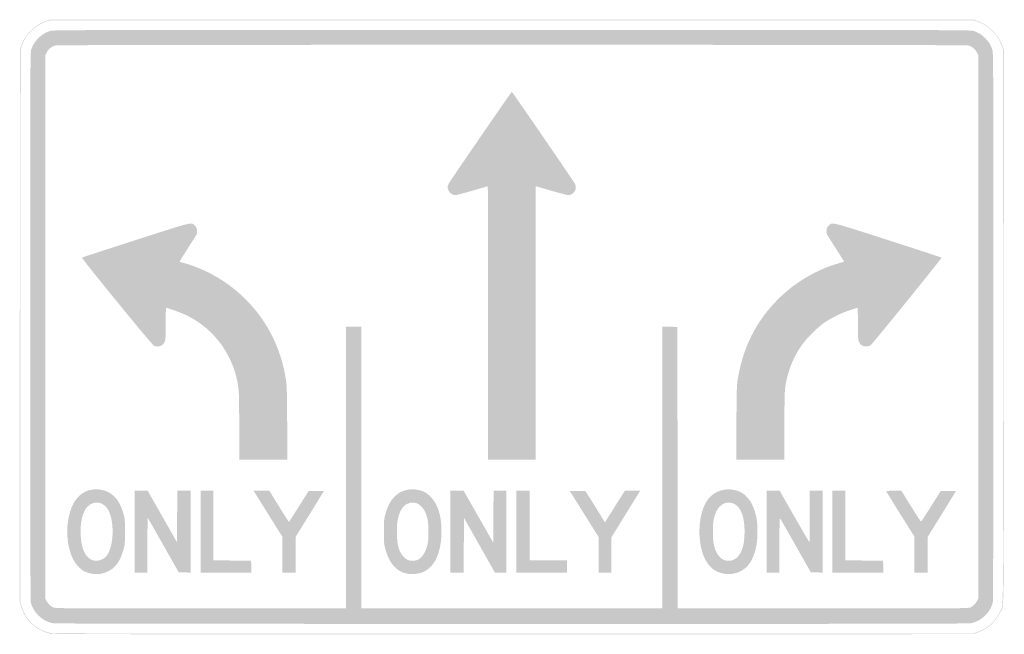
# Model space of a CAD drawing. Header units: inches. Extents: x -24 to 24, y -15 to 15.
import ezdxf

# ---------------------------------------------------------------- set-up
doc = ezdxf.new("R2010")
doc.units = ezdxf.units.IN
doc.header["$MEASUREMENT"] = 0

msp = doc.modelspace()

# ---------------------------------------------------------------- hatches: boundary and pattern name
h = msp.add_hatch(color=7)
edge = h.paths.add_edge_path()
edge.add_spline(control_points=[(-22.493, -14.96), (-23.052, -14.837), (-23.519, -14.486), (-23.772, -14.001), (-23.831, -13.889), (-23.904, -13.707), (-23.934, -13.596)], knot_values=[0, 0, 0, 0, 1, 1, 1, 2, 2, 2, 2], degree=3, periodic=0)
edge.add_line((-23.934, -13.596), (-23.989, -13.394))
edge.add_line((-23.989, -13.394), (-23.983, 0.069))
edge.add_line((-23.983, 0.069), (-23.976, 13.531))
edge.add_line((-23.976, 13.531), (-23.904, 13.729))
edge.add_spline(control_points=[(-23.904, 13.729), (-23.796, 14.024), (-23.676, 14.208), (-23.437, 14.447), (-23.197, 14.687), (-23.013, 14.807), (-22.718, 14.914)], knot_values=[0, 0, 0, 0, 1, 1, 1, 2, 2, 2, 2], degree=3, periodic=0)
edge.add_line((-22.718, 14.914), (-22.52, 14.987))
edge.add_line((-22.52, 14.987), (0, 14.987))
edge.add_line((0, 14.987), (22.52, 14.987))
edge.add_line((22.52, 14.987), (22.718, 14.914))
edge.add_spline(control_points=[(22.718, 14.914), (23.013, 14.807), (23.197, 14.687), (23.437, 14.447), (23.676, 14.208), (23.796, 14.024), (23.904, 13.729)], knot_values=[0, 0, 0, 0, 1, 1, 1, 2, 2, 2, 2], degree=3, periodic=0)
edge.add_line((23.904, 13.729), (23.976, 13.531))
edge.add_line((23.976, 13.531), (23.983, 0.094))
edge.add_spline(control_points=[(23.983, 0.094), (23.991, -14.883), (24.009, -13.518), (23.802, -13.939), (23.568, -14.415), (23.194, -14.74), (22.682, -14.913)], knot_values=[0, 0, 0, 0, 1, 1, 1, 2, 2, 2, 2], degree=3, periodic=0)
edge.add_line((22.682, -14.913), (22.466, -14.987))
edge.add_line((22.466, -14.987), (0.067, -14.991))
edge.add_spline(control_points=[(0.067, -14.991), (-18.441, -14.995), (-22.36, -14.99), (-22.493, -14.96)], knot_values=[0, 0, 0, 0, 1, 1, 1, 1], degree=3, periodic=0)
edge = h.paths.add_edge_path(flags=0)
edge.add_spline(control_points=[(22.682, -14.886), (23.193, -14.713), (23.56, -14.392), (23.786, -13.92), (23.98, -13.515), (23.964, -14.812), (23.956, 0.094)], knot_values=[0, 0, 0, 0, 1, 1, 1, 2, 2, 2, 2], degree=3, periodic=0)
edge.add_line((23.956, 0.094), (23.949, 13.531))
edge.add_line((23.949, 13.531), (23.877, 13.729))
edge.add_spline(control_points=[(23.877, 13.729), (23.77, 14.02), (23.65, 14.208), (23.423, 14.434), (23.197, 14.66), (23.009, 14.781), (22.718, 14.887)], knot_values=[0, 0, 0, 0, 1, 1, 1, 2, 2, 2, 2], degree=3, periodic=0)
edge.add_line((22.718, 14.887), (22.52, 14.96))
edge.add_line((22.52, 14.96), (0, 14.96))
edge.add_line((0, 14.96), (-22.52, 14.96))
edge.add_line((-22.52, 14.96), (-22.718, 14.887))
edge.add_spline(control_points=[(-22.718, 14.887), (-23.009, 14.781), (-23.197, 14.66), (-23.423, 14.434), (-23.65, 14.208), (-23.77, 14.02), (-23.877, 13.729)], knot_values=[0, 0, 0, 0, 1, 1, 1, 2, 2, 2, 2], degree=3, periodic=0)
edge.add_line((-23.877, 13.729), (-23.949, 13.531))
edge.add_line((-23.949, 13.531), (-23.956, 0.069))
edge.add_line((-23.956, 0.069), (-23.963, -13.394))
edge.add_line((-23.963, -13.394), (-23.907, -13.596))
edge.add_spline(control_points=[(-23.907, -13.596), (-23.718, -14.286), (-23.198, -14.778), (-22.493, -14.933), (-22.36, -14.963), (-18.441, -14.968), (0.067, -14.964)], knot_values=[0, 0, 0, 0, 1, 1, 1, 2, 2, 2, 2], degree=3, periodic=0)
edge.add_line((0.067, -14.964), (22.466, -14.96))
edge.add_line((22.466, -14.96), (22.682, -14.886))
h = msp.add_hatch(color=7)
edge = h.paths.add_edge_path()
edge.add_spline(control_points=[(-22.436, -14.445), (-22.915, -14.329), (-23.34, -13.906), (-23.448, -13.437), (-23.467, -13.354), (-23.476, -9.086), (-23.476, 0.015), (-23.477, 12.198), (-23.473, 13.359), (-23.434, 13.492), (-23.362, 13.736), (-23.263, 13.899), (-23.076, 14.086), (-22.888, 14.274), (-22.725, 14.372), (-22.482, 14.444), (-22.348, 14.484), (-20.462, 14.488), (0, 14.488), (20.462, 14.488), (22.348, 14.484), (22.482, 14.444), (22.725, 14.372), (22.888, 14.274), (23.076, 14.086), (23.263, 13.899), (23.362, 13.736), (23.434, 13.492), (23.473, 13.359), (23.477, 12.198), (23.476, 0.015), (23.476, -9.086), (23.467, -13.354), (23.448, -13.437), (23.338, -13.912), (22.913, -14.331), (22.423, -14.446), (22.27, -14.483), (19.754, -14.487), (-0.013, -14.485), (-19.148, -14.484), (-22.3, -14.478), (-22.436, -14.445)], knot_values=[0, 0, 0, 0, 1, 1, 1, 2, 2, 2, 3, 3, 3, 4, 4, 4, 5, 5, 5, 6, 6, 6, 7, 7, 7, 8, 8, 8, 9, 9, 9, 10, 10, 10, 11, 11, 11, 12, 12, 12, 13, 13, 13, 14, 14, 14, 14], degree=3, periodic=0)
edge = h.paths.add_edge_path(flags=0)
edge.add_line((-8.086, -6.86), (-8.086, 0.013))
edge.add_line((-8.086, 0.013), (-7.709, 0.013))
edge.add_line((-7.709, 0.013), (-7.332, 0.013))
edge.add_line((-7.332, 0.013), (-7.332, -6.86))
edge.add_line((-7.332, -6.86), (-7.332, -13.733))
edge.add_line((-7.332, -13.733), (0, -13.733))
edge.add_line((0, -13.733), (7.332, -13.733))
edge.add_line((7.332, -13.733), (7.332, -6.859))
edge.add_line((7.332, -6.859), (7.332, 0.015))
edge.add_line((7.332, 0.015), (7.702, 0.007))
edge.add_line((7.702, 0.007), (8.073, 0))
edge.add_line((8.073, 0), (8.08, -6.867))
edge.add_line((8.08, -6.867), (8.086, -13.733))
edge.add_line((8.086, -13.733), (15.169, -13.733))
edge.add_spline(control_points=[(15.169, -13.733), (21.98, -13.732), (22.255, -13.73), (22.358, -13.683), (22.49, -13.622), (22.601, -13.514), (22.678, -13.37)], knot_values=[0, 0, 0, 0, 1, 1, 1, 2, 2, 2, 2], degree=3, periodic=0)
edge.add_line((22.678, -13.37), (22.736, -13.261))
edge.add_line((22.736, -13.261), (22.736, 0.001))
edge.add_line((22.736, 0.001), (22.736, 13.263))
edge.add_line((22.736, 13.263), (22.667, 13.397))
edge.add_spline(control_points=[(22.667, 13.397), (22.581, 13.564), (22.416, 13.692), (22.237, 13.731), (22.042, 13.773), (-22.042, 13.773), (-22.237, 13.731), (-22.416, 13.692), (-22.581, 13.564), (-22.667, 13.397)], knot_values=[0, 0, 0, 0, 1, 1, 1, 2, 2, 2, 3, 3, 3, 3], degree=3, periodic=0)
edge.add_line((-22.667, 13.397), (-22.736, 13.263))
edge.add_line((-22.736, 13.263), (-22.736, 0.001))
edge.add_line((-22.736, 0.001), (-22.736, -13.261))
edge.add_line((-22.736, -13.261), (-22.678, -13.37))
edge.add_spline(control_points=[(-22.678, -13.37), (-22.601, -13.514), (-22.49, -13.622), (-22.358, -13.683), (-22.255, -13.73), (-21.98, -13.732), (-15.168, -13.733)], knot_values=[0, 0, 0, 0, 1, 1, 1, 2, 2, 2, 2], degree=3, periodic=0)
edge.add_line((-15.168, -13.733), (-8.086, -13.733))
edge.add_line((-8.086, -13.733), (-8.086, -6.86))
h = msp.add_hatch(color=7)
edge = h.paths.add_edge_path()
edge.add_spline(control_points=[(-1.159, 0.189), (-1.159, 3.858), (-1.164, 6.86), (-1.171, 6.86), (-1.178, 6.86), (-1.516, 6.763), (-1.922, 6.644), (-2.329, 6.526), (-2.704, 6.429), (-2.755, 6.429), (-2.94, 6.429), (-3.127, 6.626), (-3.127, 6.821), (-3.127, 6.87), (-3.085, 6.971), (-3.026, 7.067), (-2.831, 7.381), (-0.021, 11.469), (0.001, 11.469), (0.025, 11.469), (3.015, 7.106), (3.088, 6.965), (3.205, 6.739), (3.011, 6.429), (2.752, 6.429), (2.702, 6.429), (2.329, 6.526), (1.922, 6.644), (1.516, 6.763), (1.178, 6.86), (1.171, 6.86), (1.164, 6.86), (1.159, 3.858), (1.159, 0.189)], knot_values=[0, 0, 0, 0, 1, 1, 1, 2, 2, 2, 3, 3, 3, 4, 4, 4, 5, 5, 5, 6, 6, 6, 7, 7, 7, 8, 8, 8, 9, 9, 9, 10, 10, 10, 11, 11, 11, 11], degree=3, periodic=0)
edge.add_line((1.159, 0.189), (1.159, -6.482))
edge.add_line((1.159, -6.482), (0, -6.482))
edge.add_line((0, -6.482), (-1.159, -6.482))
edge.add_line((-1.159, -6.482), (-1.159, 0.189))
h = msp.add_hatch(color=7)
edge = h.paths.add_edge_path()
edge.add_spline(control_points=[(-13.288, -4.905), (-13.288, -3.983), (-13.3, -3.218), (-13.317, -3.065), (-13.489, -1.482), (-14.461, -0.099), (-15.879, 0.578), (-16.118, 0.692), (-16.774, 0.93), (-16.851, 0.93), (-16.863, 0.93), (-16.874, 0.581), (-16.874, 0.155), (-16.874, -0.551), (-16.879, -0.63), (-16.926, -0.734), (-17.017, -0.934), (-17.248, -1.014), (-17.449, -0.915), (-17.55, -0.866), (-20.989, 3.35), (-20.953, 3.381), (-20.94, 3.392), (-19.772, 3.774), (-18.356, 4.23), (-15.489, 5.154), (-15.632, 5.119), (-15.451, 4.938), (-15.375, 4.862), (-15.354, 4.817), (-15.344, 4.71), (-15.336, 4.63), (-15.344, 4.551), (-15.365, 4.512), (-15.383, 4.476), (-15.58, 4.165), (-15.802, 3.819), (-16.024, 3.474), (-16.201, 3.187), (-16.196, 3.183), (-16.19, 3.178), (-16.071, 3.141), (-15.93, 3.101), (-14.848, 2.793), (-13.792, 2.167), (-12.978, 1.35), (-11.922, 0.291), (-11.26, -1.02), (-11.019, -2.525), (-10.965, -2.859), (-10.961, -3.009), (-10.95, -4.683)], knot_values=[0, 0, 0, 0, 1, 1, 1, 2, 2, 2, 3, 3, 3, 4, 4, 4, 5, 5, 5, 6, 6, 6, 7, 7, 7, 8, 8, 8, 9, 9, 9, 10, 10, 10, 11, 11, 11, 12, 12, 12, 13, 13, 13, 14, 14, 14, 15, 15, 15, 16, 16, 16, 17, 17, 17, 17], degree=3, periodic=0)
edge.add_line((-10.95, -4.683), (-10.939, -6.482))
edge.add_line((-10.939, -6.482), (-12.114, -6.482))
edge.add_line((-12.114, -6.482), (-13.288, -6.482))
edge.add_line((-13.288, -6.482), (-13.288, -4.905))
h = msp.add_hatch(color=7)
edge = h.paths.add_edge_path()
edge.add_spline(control_points=[(10.95, -4.683), (10.961, -3.021), (10.966, -2.858), (11.018, -2.534), (11.262, -1.012), (11.92, 0.293), (12.977, 1.349), (13.807, 2.18), (14.881, 2.813), (15.97, 3.113), (16.089, 3.146), (16.19, 3.177), (16.196, 3.182), (16.201, 3.187), (16.024, 3.474), (15.802, 3.819), (15.58, 4.165), (15.383, 4.476), (15.365, 4.512), (15.344, 4.551), (15.336, 4.63), (15.344, 4.71), (15.354, 4.817), (15.375, 4.862), (15.451, 4.938), (15.632, 5.119), (15.489, 5.154), (18.356, 4.23), (19.772, 3.774), (20.94, 3.392), (20.953, 3.381), (20.975, 3.362), (17.657, -0.738), (17.51, -0.874), (17.459, -0.921), (17.401, -0.942), (17.298, -0.949), (17.117, -0.963), (16.999, -0.894), (16.926, -0.734), (16.879, -0.63), (16.874, -0.551), (16.874, 0.155), (16.874, 0.581), (16.863, 0.93), (16.851, 0.93), (16.838, 0.93), (16.677, 0.881), (16.493, 0.822), (16.076, 0.688), (15.537, 0.42), (15.202, 0.182), (14.873, -0.052), (14.376, -0.55), (14.145, -0.876), (13.691, -1.518), (13.402, -2.283), (13.317, -3.065), (13.3, -3.218), (13.288, -3.983), (13.288, -4.905)], knot_values=[0, 0, 0, 0, 1, 1, 1, 2, 2, 2, 3, 3, 3, 4, 4, 4, 5, 5, 5, 6, 6, 6, 7, 7, 7, 8, 8, 8, 9, 9, 9, 10, 10, 10, 11, 11, 11, 12, 12, 12, 13, 13, 13, 14, 14, 14, 15, 15, 15, 16, 16, 16, 17, 17, 17, 18, 18, 18, 19, 19, 19, 20, 20, 20, 20], degree=3, periodic=0)
edge.add_line((13.288, -4.905), (13.288, -6.482))
edge.add_line((13.288, -6.482), (12.114, -6.482))
edge.add_line((12.114, -6.482), (10.939, -6.482))
edge.add_line((10.939, -6.482), (10.95, -4.683))
h = msp.add_hatch(color=7)
edge = h.paths.add_edge_path()
edge.add_spline(control_points=[(-20.559, -12.021), (-20.794, -11.97), (-20.976, -11.863), (-21.152, -11.673), (-21.856, -10.912), (-21.839, -8.988), (-21.121, -8.274), (-20.842, -7.996), (-20.474, -7.878), (-20.07, -7.935), (-19.497, -8.016), (-19.121, -8.406), (-18.928, -9.118), (-18.862, -9.364), (-18.857, -9.417), (-18.857, -9.987), (-18.856, -10.562), (-18.86, -10.607), (-18.929, -10.859), (-19.077, -11.404), (-19.312, -11.744), (-19.658, -11.913), (-19.962, -12.062), (-20.225, -12.094), (-20.559, -12.021)], knot_values=[0, 0, 0, 0, 1, 1, 1, 2, 2, 2, 3, 3, 3, 4, 4, 4, 5, 5, 5, 6, 6, 6, 7, 7, 7, 8, 8, 8, 8], degree=3, periodic=0)
edge = h.paths.add_edge_path(flags=0)
edge.add_spline(control_points=[(-19.922, -11.315), (-19.854, -11.273), (-19.759, -11.18), (-19.711, -11.108), (-19.378, -10.614), (-19.377, -9.37), (-19.708, -8.87), (-19.984, -8.452), (-20.517, -8.468), (-20.791, -8.902), (-20.995, -9.224), (-21.075, -9.876), (-20.985, -10.474), (-20.907, -10.989), (-20.718, -11.291), (-20.411, -11.39), (-20.28, -11.432), (-20.057, -11.398), (-19.922, -11.315)], knot_values=[0, 0, 0, 0, 1, 1, 1, 2, 2, 2, 3, 3, 3, 4, 4, 4, 5, 5, 5, 6, 6, 6, 6], degree=3, periodic=0)
h = msp.add_hatch(color=7)
edge = h.paths.add_edge_path()
edge.add_line((-18.383, -9.987), (-18.383, -7.992))
edge.add_line((-18.383, -7.992), (-18.066, -7.993))
edge.add_line((-18.066, -7.993), (-17.749, -7.994))
edge.add_line((-17.749, -7.994), (-17.035, -9.248))
edge.add_line((-17.035, -9.248), (-16.321, -10.503))
edge.add_line((-16.321, -10.503), (-16.314, -9.247))
edge.add_line((-16.314, -9.247), (-16.307, -7.992))
edge.add_line((-16.307, -7.992), (-15.984, -7.992))
edge.add_line((-15.984, -7.992), (-15.66, -7.992))
edge.add_line((-15.66, -7.992), (-15.66, -9.987))
edge.add_line((-15.66, -9.987), (-15.66, -11.983))
edge.add_line((-15.66, -11.983), (-15.95, -11.975))
edge.add_line((-15.95, -11.975), (-16.239, -11.968))
edge.add_line((-16.239, -11.968), (-16.981, -10.656))
edge.add_spline(control_points=[(-16.981, -10.656), (-17.389, -9.934), (-17.731, -9.335), (-17.743, -9.324), (-17.754, -9.313), (-17.763, -9.906), (-17.763, -10.642)], knot_values=[0, 0, 0, 0, 1, 1, 1, 2, 2, 2, 2], degree=3, periodic=0)
edge.add_line((-17.763, -10.642), (-17.763, -11.981))
edge.add_line((-17.763, -11.981), (-18.073, -11.981))
edge.add_line((-18.073, -11.981), (-18.383, -11.981))
edge.add_line((-18.383, -11.981), (-18.383, -9.987))
for points in [[(-15.175, -9.987), (-15.175, -7.992), (-14.865, -7.992), (-14.555, -7.992), (-14.555, -9.69), (-14.555, -11.387), (-13.632, -11.395), (-12.709, -11.402), (-12.701, -11.691), (-12.694, -11.981), (-13.934, -11.981), (-15.175, -11.981), (-15.175, -9.987)], [(-2.992, -9.987), (-2.992, -7.992), (-2.67, -7.992), (-2.349, -7.992), (-1.626, -9.257), (-0.903, -10.522), (-0.896, -9.257), (-0.889, -7.992), (-0.579, -7.992), (-0.27, -7.992), (-0.27, -9.987), (-0.27, -11.981), (-0.547, -11.981), (-0.825, -11.981), (-1.578, -10.647), (-2.332, -9.312), (-2.339, -10.647), (-2.346, -11.981), (-2.669, -11.981), (-2.992, -11.981), (-2.992, -9.987)], [(0.216, -9.987), (0.216, -7.992), (0.539, -7.992), (0.863, -7.992), (0.863, -9.69), (0.863, -11.388), (1.779, -11.388), (2.695, -11.388), (2.695, -11.685), (2.695, -11.981), (1.456, -11.981), (0.216, -11.981), (0.216, -9.987)], [(15.633, -9.987), (15.633, -7.992), (15.943, -7.992), (16.253, -7.992), (16.253, -9.69), (16.253, -11.387), (17.177, -11.395), (18.1, -11.402), (18.107, -11.691), (18.115, -11.981), (16.874, -11.981), (15.633, -11.981), (15.633, -9.987)]]:
    msp.add_hatch(color=7).paths.add_polyline_path(points)
h = msp.add_hatch(color=7)
edge = h.paths.add_edge_path()
edge.add_line((-11.186, -11.107), (-11.186, -10.233))
edge.add_line((-11.186, -10.233), (-11.487, -9.753))
edge.add_spline(control_points=[(-11.487, -9.753), (-11.653, -9.488), (-11.967, -8.984), (-12.186, -8.632)], knot_values=[0, 0, 0, 0, 1, 1, 1, 1], degree=3, periodic=0)
edge.add_line((-12.186, -8.632), (-12.585, -7.992))
edge.add_line((-12.585, -7.992), (-12.202, -7.992))
edge.add_line((-12.202, -7.992), (-11.819, -7.993))
edge.add_line((-11.819, -7.993), (-11.348, -8.758))
edge.add_spline(control_points=[(-11.348, -8.758), (-11.088, -9.179), (-10.868, -9.515), (-10.857, -9.505), (-10.847, -9.496), (-10.628, -9.154), (-10.372, -8.747)], knot_values=[0, 0, 0, 0, 1, 1, 1, 2, 2, 2, 2], degree=3, periodic=0)
edge.add_line((-10.372, -8.747), (-9.905, -8.005))
edge.add_line((-9.905, -8.005), (-9.535, -7.998))
edge.add_spline(control_points=[(-9.535, -7.998), (-9.331, -7.994), (-9.164, -7.997), (-9.164, -8.005), (-9.164, -8.013), (-9.474, -8.519), (-9.852, -9.131)], knot_values=[0, 0, 0, 0, 1, 1, 1, 2, 2, 2, 2], degree=3, periodic=0)
edge.add_line((-9.852, -9.131), (-10.539, -10.242))
edge.add_line((-10.539, -10.242), (-10.539, -11.112))
edge.add_line((-10.539, -11.112), (-10.539, -11.981))
edge.add_line((-10.539, -11.981), (-10.863, -11.981))
edge.add_line((-10.863, -11.981), (-11.186, -11.981))
edge.add_line((-11.186, -11.981), (-11.186, -11.107))
h = msp.add_hatch(color=7)
edge = h.paths.add_edge_path()
edge.add_spline(control_points=[(-5.118, -12.033), (-5.624, -11.934), (-5.98, -11.526), (-6.164, -10.836), (-6.232, -10.583), (-6.236, -10.529), (-6.236, -9.987), (-6.236, -9.443), (-6.232, -9.39), (-6.164, -9.137), (-5.972, -8.419), (-5.596, -8.019), (-5.034, -7.936), (-4.799, -7.901), (-4.575, -7.927), (-4.326, -8.021), (-4.101, -8.105), (-3.822, -8.386), (-3.686, -8.666), (-3.49, -9.069), (-3.408, -9.551), (-3.432, -10.148), (-3.469, -11.054), (-3.757, -11.67), (-4.265, -11.93), (-4.488, -12.044), (-4.843, -12.087), (-5.118, -12.033)], knot_values=[0, 0, 0, 0, 1, 1, 1, 2, 2, 2, 3, 3, 3, 4, 4, 4, 5, 5, 5, 6, 6, 6, 7, 7, 7, 8, 8, 8, 9, 9, 9, 9], degree=3, periodic=0)
edge = h.paths.add_edge_path(flags=0)
edge.add_spline(control_points=[(-4.653, -11.386), (-4.409, -11.318), (-4.195, -11.011), (-4.105, -10.6), (-4.047, -10.332), (-4.048, -9.642), (-4.108, -9.367), (-4.249, -8.716), (-4.675, -8.411), (-5.123, -8.64), (-5.336, -8.748), (-5.498, -9.043), (-5.568, -9.447), (-5.624, -9.77), (-5.608, -10.452), (-5.539, -10.701), (-5.386, -11.249), (-5.062, -11.499), (-4.653, -11.386)], knot_values=[0, 0, 0, 0, 1, 1, 1, 2, 2, 2, 3, 3, 3, 4, 4, 4, 5, 5, 5, 6, 6, 6, 6], degree=3, periodic=0)
h = msp.add_hatch(color=7)
edge = h.paths.add_edge_path()
edge.add_line((4.232, -11.116), (4.232, -10.25))
edge.add_line((4.232, -10.25), (3.53, -9.128))
edge.add_line((3.53, -9.128), (2.828, -8.005))
edge.add_line((2.828, -8.005), (3.198, -7.998))
edge.add_spline(control_points=[(3.198, -7.998), (3.472, -7.992), (3.576, -7.999), (3.599, -8.025), (3.616, -8.044), (3.834, -8.39), (4.084, -8.794)], knot_values=[0, 0, 0, 0, 1, 1, 1, 2, 2, 2, 2], degree=3, periodic=0)
edge.add_line((4.084, -8.794), (4.538, -9.529))
edge.add_line((4.538, -9.529), (4.587, -9.455))
edge.add_spline(control_points=[(4.587, -9.455), (4.614, -9.414), (4.833, -9.068), (5.074, -8.686)], knot_values=[0, 0, 0, 0, 1, 1, 1, 1], degree=3, periodic=0)
edge.add_line((5.074, -8.686), (5.511, -7.992))
edge.add_line((5.511, -7.992), (5.884, -7.992))
edge.add_line((5.884, -7.992), (6.258, -7.992))
edge.add_line((6.258, -7.992), (6.204, -8.08))
edge.add_spline(control_points=[(6.204, -8.08), (6.174, -8.128), (5.858, -8.64), (5.501, -9.218)], knot_values=[0, 0, 0, 0, 1, 1, 1, 1], degree=3, periodic=0)
edge.add_line((5.501, -9.218), (4.852, -10.27))
edge.add_line((4.852, -10.27), (4.852, -11.125))
edge.add_line((4.852, -11.125), (4.852, -11.981))
edge.add_line((4.852, -11.981), (4.542, -11.981))
edge.add_line((4.542, -11.981), (4.232, -11.981))
edge.add_line((4.232, -11.981), (4.232, -11.116))
h = msp.add_hatch(color=7)
edge = h.paths.add_edge_path()
edge.add_spline(control_points=[(10.27, -12.025), (9.9, -11.945), (9.598, -11.692), (9.412, -11.307), (9.042, -10.543), (9.061, -9.305), (9.453, -8.579), (9.704, -8.114), (10.231, -7.855), (10.761, -7.937), (11.259, -8.013), (11.591, -8.308), (11.797, -8.854), (11.932, -9.215), (11.978, -9.505), (11.976, -10), (11.975, -10.635), (11.859, -11.12), (11.618, -11.495), (11.335, -11.936), (10.809, -12.143), (10.27, -12.025)], knot_values=[0, 0, 0, 0, 1, 1, 1, 2, 2, 2, 3, 3, 3, 4, 4, 4, 5, 5, 5, 6, 6, 6, 7, 7, 7, 7], degree=3, periodic=0)
edge = h.paths.add_edge_path(flags=0)
edge.add_spline(control_points=[(10.823, -11.351), (11.166, -11.192), (11.348, -10.719), (11.348, -9.987), (11.348, -9.296), (11.186, -8.832), (10.882, -8.654), (10.538, -8.453), (10.149, -8.607), (9.96, -9.021), (9.846, -9.269), (9.804, -9.525), (9.803, -9.973), (9.801, -10.524), (9.871, -10.852), (10.048, -11.114), (10.236, -11.393), (10.537, -11.485), (10.823, -11.351)], knot_values=[0, 0, 0, 0, 1, 1, 1, 2, 2, 2, 3, 3, 3, 4, 4, 4, 5, 5, 5, 6, 6, 6, 6], degree=3, periodic=0)
h = msp.add_hatch(color=7)
edge = h.paths.add_edge_path()
edge.add_line((12.426, -9.987), (12.426, -7.992))
edge.add_line((12.426, -7.992), (12.743, -7.992))
edge.add_line((12.743, -7.992), (13.059, -7.992))
edge.add_line((13.059, -7.992), (13.774, -9.245))
edge.add_spline(control_points=[(13.774, -9.245), (14.166, -9.934), (14.497, -10.498), (14.508, -10.498), (14.519, -10.499), (14.528, -9.935), (14.528, -9.245)], knot_values=[0, 0, 0, 0, 1, 1, 1, 2, 2, 2, 2], degree=3, periodic=0)
edge.add_line((14.528, -9.245), (14.528, -7.992))
edge.add_line((14.528, -7.992), (14.838, -7.992))
edge.add_line((14.838, -7.992), (15.148, -7.992))
edge.add_line((15.148, -7.992), (15.148, -9.987))
edge.add_line((15.148, -9.987), (15.148, -11.983))
edge.add_line((15.148, -11.983), (14.861, -11.975))
edge.add_line((14.861, -11.975), (14.575, -11.968))
edge.add_line((14.575, -11.968), (13.857, -10.699))
edge.add_spline(control_points=[(13.857, -10.699), (13.463, -10.002), (13.12, -9.401), (13.094, -9.365), (13.051, -9.303), (13.049, -9.371), (13.047, -10.64)], knot_values=[0, 0, 0, 0, 1, 1, 1, 2, 2, 2, 2], degree=3, periodic=0)
edge.add_line((13.047, -10.64), (13.046, -11.981))
edge.add_line((13.046, -11.981), (12.736, -11.981))
edge.add_line((12.736, -11.981), (12.426, -11.981))
edge.add_line((12.426, -11.981), (12.426, -9.987))
h = msp.add_hatch(color=7)
edge = h.paths.add_edge_path()
edge.add_line((19.623, -11.103), (19.623, -10.225))
edge.add_line((19.623, -10.225), (18.935, -9.125))
edge.add_spline(control_points=[(18.935, -9.125), (18.557, -8.519), (18.248, -8.017), (18.248, -8.008), (18.248, -7.999), (18.415, -7.992), (18.619, -7.992)], knot_values=[0, 0, 0, 0, 1, 1, 1, 2, 2, 2, 2], degree=3, periodic=0)
edge.add_line((18.619, -7.992), (18.99, -7.992))
edge.add_line((18.99, -7.992), (19.459, -8.747))
edge.add_spline(control_points=[(19.459, -8.747), (19.717, -9.163), (19.939, -9.499), (19.952, -9.495), (19.965, -9.491), (20.185, -9.154), (20.442, -8.746)], knot_values=[0, 0, 0, 0, 1, 1, 1, 2, 2, 2, 2], degree=3, periodic=0)
edge.add_line((20.442, -8.746), (20.909, -8.005))
edge.add_line((20.909, -8.005), (21.276, -7.998))
edge.add_spline(control_points=[(21.276, -7.998), (21.479, -7.994), (21.644, -7.999), (21.644, -8.009), (21.644, -8.019), (21.335, -8.528), (20.957, -9.138)], knot_values=[0, 0, 0, 0, 1, 1, 1, 2, 2, 2, 2], degree=3, periodic=0)
edge.add_line((20.957, -9.138), (20.27, -10.249))
edge.add_line((20.27, -10.249), (20.27, -11.115))
edge.add_line((20.27, -11.115), (20.27, -11.981))
edge.add_line((20.27, -11.981), (19.946, -11.981))
edge.add_line((19.946, -11.981), (19.623, -11.981))
edge.add_line((19.623, -11.981), (19.623, -11.103))

doc.saveas('drawing.dxf')
